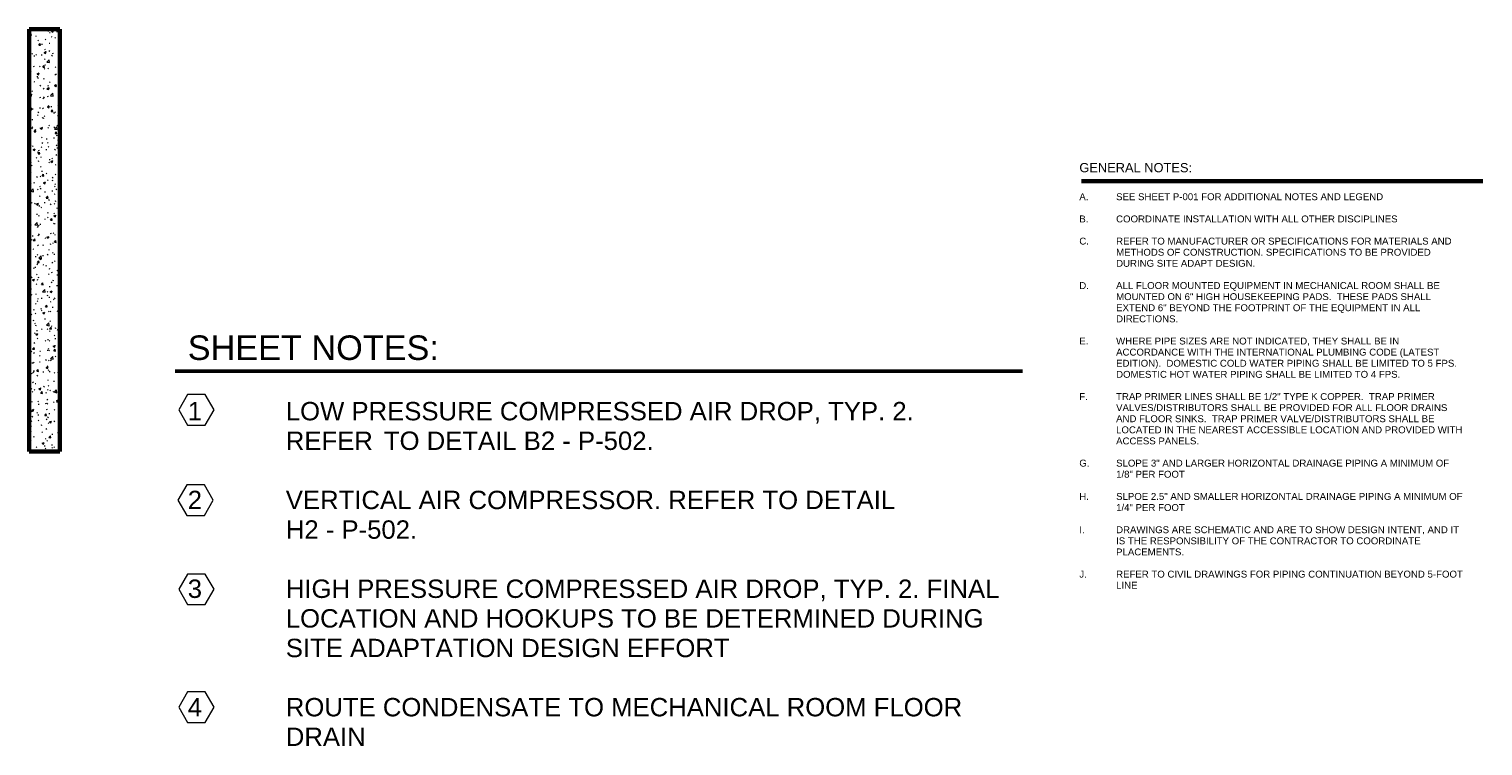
# Model space of a CAD drawing. Header units: inches. Extents: x -703 to 1614, y -204 to 492.
# Tile 9 of 9: x 665 to 1614, y -204 to 264. Entities that reach past the tile are written whole.
import ezdxf

# ---------------------------------------------------------------- set-up
doc = ezdxf.new("R2010")
doc.units = ezdxf.units.IN
doc.header["$MEASUREMENT"] = 0
for name, color, linetype, lineweight in [('A-DETL-THIN', 151, 'Continuous', 9), ('A-DETL-WIDE', 214, 'Continuous', 50), ('A-WALL-PATT', 111, 'Continuous', 60), ('G-ANNO-TEXT', 231, 'Continuous', 9), ('L-SITE-WALL', 31, 'Continuous', 18)]:
    doc.layers.add(name, color=color, linetype=linetype, lineweight=lineweight)
doc.styles.add('Arial', font='arial.ttf', dxfattribs={"height": 4.5})
doc.styles.add('Arial_1', font='arial.ttf', dxfattribs={"height": 16})
doc.styles.add('Arial_2', font='arial.ttf', dxfattribs={"height": 12})
doc.styles.add('Arial_3', font='arial.ttf', dxfattribs={"height": 6})

# ---------------------------------------------------------------- blocks, each defined once
blk = doc.blocks.new('ANG M_I Facility_HOST_REVISED_07082024_rvt-1-Compressed Air Floor Plan')
at = {"layer": 'A-WALL-PATT', "lineweight": 9}
h = blk.add_hatch(dxfattribs=at)
h.set_pattern_fill('FP_1', style=0, pattern_type=2)
h.set_pattern_definition([(50, (0, 0), (13.77135, -1.20496), [1.44, -15.84]), (355, (0, 0), (-2.66442, 14.44218), [1.152, -12.672]), (100.451, (1.148, -0.1), (11.10708, 13.23737), [1.224, -13.462]), (46.184, (0, 3.84), (20.4913, -3.17785), [2.16, -23.76]), (96.636, (1.708, 3.575), (17.94587, 18.70315), [1.836, -20.193]), (351.184, (0, 3.84), (17.9454, 18.7026), [1.728, -19.008]), (21, (1.92, 2.88), (11.46052, -7.73037), [1.44, -15.84]), (326, (1.92, 2.88), (4.67135, 13.92315), [1.152, -12.672]), (71.451, (2.875, 2.236), (16.13207, 6.19284), [1.224, -13.462]), (37.5, (0, 0), (0.233123, 6.39175), [0.634, -11.885, 0.634, -12.23, -12.72]), (37.5, (0, 0), (0.233123, 6.39175), [-25.382, 0.634, -12.086]), (7.5, (0, 0), (5.05073, 7.57304), [0.634, -6.701, 0.634, -11.597, -4.848]), (7.5, (0, 0), (5.05073, 7.57304), [-19.565, 0.634, -4.214]), (327.5, (-4.282, 0), (10.24958, -0.43289), [0.634, -4.166, 0.634, -14.342, -19.872]), (327.5, (-4.282, 0), (10.24958, -0.43289), [-19.776, 0.634, -19.238]), (317.5, (-6.202, 0), (11.19739, 1.92214), [0.634, -5.606, 0.634, -9.312, -14.112]), (317.5, (-6.202, 0), (11.19739, 1.92214), [-16.186, 0.634, -13.478])])
h.paths.add_polyline_path([(684.94, -11.66), (664.94, -11.66), (664.94, 264.34), (684.94, 264.34)])
at = {"layer": 'L-SITE-WALL', "color": 250, "lineweight": 60}
for p, q in [((684.94, 264.34), (664.94, 264.34)), ((664.94, 264.34), (664.94, -11.66)), ((684.94, -11.66), (684.94, 264.34)), ((664.94, -11.66), (684.94, -11.66))]:
    blk.add_line(p, q, dxfattribs=at)
at = {"layer": 'L-SITE-WALL', "color": 10}
for p, q in [((664.94, 264.34), (664.94, 264.34)), ((684.94, 264.34), (684.94, 264.34)), ((664.94, -11.66), (664.94, -11.66)), ((684.94, -11.66), (684.94, -11.66))]:
    blk.add_line(p, q, dxfattribs=at)

msp = doc.modelspace()

# ---------------------------------------------------------------- linework, layer by layer
at = {"layer": 'A-DETL-THIN'}
for p, q in [((768.35, 25.66), (762.58, 15.66)), ((779.9, 25.66), (768.35, 25.66)), ((785.67, 15.66), (779.9, 25.66)), ((762.58, 15.66), (768.35, 5.66)), ((779.9, 5.66), (785.67, 15.66)), ((768.35, 5.66), (779.9, 5.66)), ((767.79, -33.29), (762.02, -43.29)), ((779.34, -33.29), (767.79, -33.29)), ((785.11, -43.29), (779.34, -33.29)), ((762.02, -43.29), (767.79, -53.29)), ((779.34, -53.29), (785.11, -43.29)), ((767.79, -53.29), (779.34, -53.29)), ((768.35, -91.59), (762.58, -101.59)), ((779.9, -91.59), (768.35, -91.59)), ((785.67, -101.59), (779.9, -91.59)), ((762.58, -101.59), (768.35, -111.59)), ((779.9, -111.59), (785.67, -101.59)), ((768.35, -111.59), (779.9, -111.59)), ((768.35, -168.59), (762.58, -178.59)), ((779.9, -168.59), (768.35, -168.59)), ((785.67, -178.59), (779.9, -168.59)), ((762.58, -178.59), (768.35, -188.59)), ((779.9, -188.59), (785.67, -178.59)), ((768.35, -188.59), (779.9, -188.59))]:
    msp.add_line(p, q, dxfattribs=at)
at = {"layer": 'A-DETL-WIDE', "lineweight": 60}
msp.add_line((1351.77, 164.99), (1613.77, 164.99), dxfattribs=at)
at = {"layer": 'A-DETL-WIDE'}
msp.add_line((760.33, 41), (1313.24, 41), dxfattribs=at)

# ---------------------------------------------------------------- block references
at = {"lineweight": 5}
msp.add_blockref('ANG M_I Facility_HOST_REVISED_07082024_rvt-1-Compressed Air Floor Plan', (0, 0), dxfattribs=at)

# ---------------------------------------------------------------- texts
at = {"layer": 'G-ANNO-TEXT', "color": 7, "lineweight": 30, "insert": (1350.37, 176.83), "char_height": 6, "width": 89.2335, "attachment_point": 1, "style": 'Arial_3'}
msp.add_mtext('GENERAL NOTES:', dxfattribs=at)
at = {"layer": 'G-ANNO-TEXT', "color": 7, "attachment_point": 1}
for s, insert, char_height, width, style in [('A.', (1350.37, 157.08), 4.5, 29.088, 'Arial'), ('SEE SHEET P-001 FOR ADDITIONAL NOTES AND LEGEND', (1374.37, 157.08), 4.5, 213.7665, 'Arial'), ('B.', (1350.37, 142.58), 4.5, 29.088, 'Arial'), ('COORDINATE INSTALLATION WITH ALL OTHER DISCIPLINES', (1374.37, 142.58), 4.5, 224.826, 'Arial'), ('C.', (1350.37, 128.08), 4.5, 29.088, 'Arial'), ('REFER TO MANUFACTURER OR SPECIFICATIONS FOR MATERIALS AND ', (1374.37, 128.08), 4.5, 270.882, 'Arial'), ('METHODS OF CONSTRUCTION. SPECIFICATIONS TO BE PROVIDED ', (1374.37, 120.83), 4.5, 254.0655, 'Arial'), ('DURING SITE ADAPT DESIGN.', (1374.37, 113.58), 4.5, 111.201, 'Arial'), ('D.', (1350.37, 99.08), 4.5, 29.088, 'Arial'), ('ALL FLOOR MOUNTED EQUIPMENT IN MECHANICAL ROOM SHALL BE ', (1374.37, 99.08), 4.5, 261.6405, 'Arial'), ('MOUNTED ON 6" HIGH HOUSEKEEPING PADS.  THESE PADS SHALL ', (1374.37, 91.83), 4.5, 254.52, 'Arial'), ('EXTEND 6" BEYOND THE FOOTPRINT OF THE EQUIPMENT IN ALL ', (1374.37, 84.58), 4.5, 245.2785, 'Arial'), ('DIRECTIONS.', (1374.37, 77.33), 4.5, 49.5405, 'Arial'), ('SHEET NOTES:', (768.49, 64.23), 16, 199.172, 'Arial_1'), ('E.', (1350.37, 62.83), 4.5, 29.088, 'Arial'), ('WHERE PIPE SIZES ARE NOT INDICATED, THEY SHALL BE IN ', (1374.37, 62.83), 4.5, 228.3105, 'Arial'), ('ACCORDANCE WITH THE INTERNATIONAL PLUMBING CODE (LATEST ', (1374.37, 55.58), 4.5, 261.186, 'Arial'), ('EDITION).  DOMESTIC COLD WATER PIPING SHALL BE LIMITED TO 5 FPS.  ', (1374.37, 48.33), 4.5, 276.639, 'Arial'), ('DOMESTIC HOT WATER PIPING SHALL BE LIMITED TO 4 FPS.', (1374.37, 41.08), 4.5, 227.25, 'Arial'), ('1 ', (768.49, 20.79), 12, 16.968, 'Arial_2'), ('^I', (782.49, 20.79), 12, 60.6, 'Arial_2'), ('LOW PRESSURE COMPRESSED AIR DROP, TYP. 2. ', (832.49, 20.79), 12, 509.444, 'Arial_2'), ('F.', (1350.37, 26.58), 4.5, 29.088, 'Arial'), ('VALVES/DISTRIBUTORS SHALL BE PROVIDED FOR ALL FLOOR DRAINS ', (1374.37, 19.33), 4.5, 267.0945, 'Arial'), ('TRAP PRIMER LINES SHALL BE 1/2" TYPE K COPPER.  TRAP PRIMER ', (1374.37, 26.58), 4.5, 256.7925, 'Arial'), ('AND FLOOR SINKS.  TRAP PRIMER VALVE/DISTRIBUTORS SHALL BE ', (1374.37, 12.08), 4.5, 256.7925, 'Arial'), ('^I', (768.49, 1.45), 12, 77.568, 'Arial_2'), ('REFER ', (832.49, 1.45), 12, 75.548, 'Arial_2'), ('^I', (894.82, 1.45), 12, 2.02, 'Arial_2'), ('TO DETAIL B2 - P-502.', (896.49, 1.45), 12, 214.928, 'Arial_2'), ('LOCATED IN THE NEAREST ACCESSIBLE LOCATION AND PROVIDED WITH ', (1374.37, 4.83), 4.5, 279.366, 'Arial'), ('ACCESS PANELS.', (1374.37, -2.42), 4.5, 66.5085, 'Arial'), ('G.', (1350.37, -16.92), 4.5, 29.088, 'Arial'), ('SLOPE 3" AND LARGER HORIZONTAL DRAINAGE PIPING A MINIMUM OF ', (1374.37, -16.92), 4.5, 268.6095, 'Arial'), ('1/8" PER FOOT', (1374.37, -24.17), 4.5, 54.9945, 'Arial'), ('2 ', (768.49, -37.21), 12, 16.968, 'Arial_2'), ('^I', (782.49, -37.21), 12, 60.6, 'Arial_2'), ('VERTICAL AIR COMPRESSOR. REFER TO DETAIL ', (832.49, -37.21), 12, 493.284, 'Arial_2'), ('H.', (1350.37, -38.67), 4.5, 29.088, 'Arial'), ('SLPOE 2.5" AND SMALLER HORIZONTAL DRAINAGE PIPING A MINIMUM OF ', (1374.37, -38.67), 4.5, 279.2145, 'Arial'), ('1/4" PER FOOT', (1374.37, -45.92), 4.5, 54.9945, 'Arial'), ('^I', (768.49, -56.55), 12, 77.568, 'Arial_2'), ('H2 - P-502.', (832.49, -56.55), 12, 104.636, 'Arial_2'), ('I.', (1350.37, -60.42), 4.5, 29.088, 'Arial'), ('DRAWINGS ARE SCHEMATIC AND ARE TO SHOW DESIGN INTENT, AND IT ', (1374.37, -60.42), 4.5, 277.245, 'Arial'), ('IS THE RESPONSIBILITY OF THE CONTRACTOR TO COORDINATE ', (1374.37, -67.67), 4.5, 245.5815, 'Arial'), ('PLACEMENTS.', (1374.37, -74.92), 4.5, 54.54, 'Arial'), ('J.', (1350.37, -89.42), 4.5, 29.088, 'Arial'), ('REFER TO CIVIL DRAWINGS FOR PIPING CONTINUATION BEYOND 5-FOOT ', (1374.37, -89.42), 4.5, 279.5175, 'Arial'), ('3', (768.49, -95.21), 12, 11.312, 'Arial_2'), ('^I', (777.82, -95.21), 12, 66.256, 'Arial_2'), ('HIGH PRESSURE COMPRESSED AIR DROP, TYP. 2. FINAL ', (832.49, -95.21), 12, 576.508, 'Arial_2'), ('LINE', (1374.37, -96.67), 4.5, 16.968, 'Arial'), ('^I', (768.49, -114.55), 12, 77.568, 'Arial_2'), ('LOCATION AND HOOKUPS TO BE DETERMINED DURING ', (832.49, -114.55), 12, 565.196, 'Arial_2'), ('^I', (768.49, -133.88), 12, 77.568, 'Arial_2'), ('SITE ADAPTATION DESIGN EFFORT', (832.49, -133.88), 12, 354.712, 'Arial_2'), ('4', (768.49, -172.55), 12, 11.312, 'Arial_2'), ('^I', (777.82, -172.55), 12, 66.256, 'Arial_2'), ('ROUTE CONDENSATE TO MECHANICAL ROOM FLOOR ', (832.49, -172.55), 12, 549.036, 'Arial_2'), ('^I', (768.49, -191.88), 12, 77.568, 'Arial_2'), ('DRAIN', (832.49, -191.88), 12, 63.832, 'Arial_2')]:
    msp.add_mtext(s, dxfattribs=dict(at, insert=insert, char_height=char_height, width=width, style=style))

doc.saveas('drawing.dxf')
